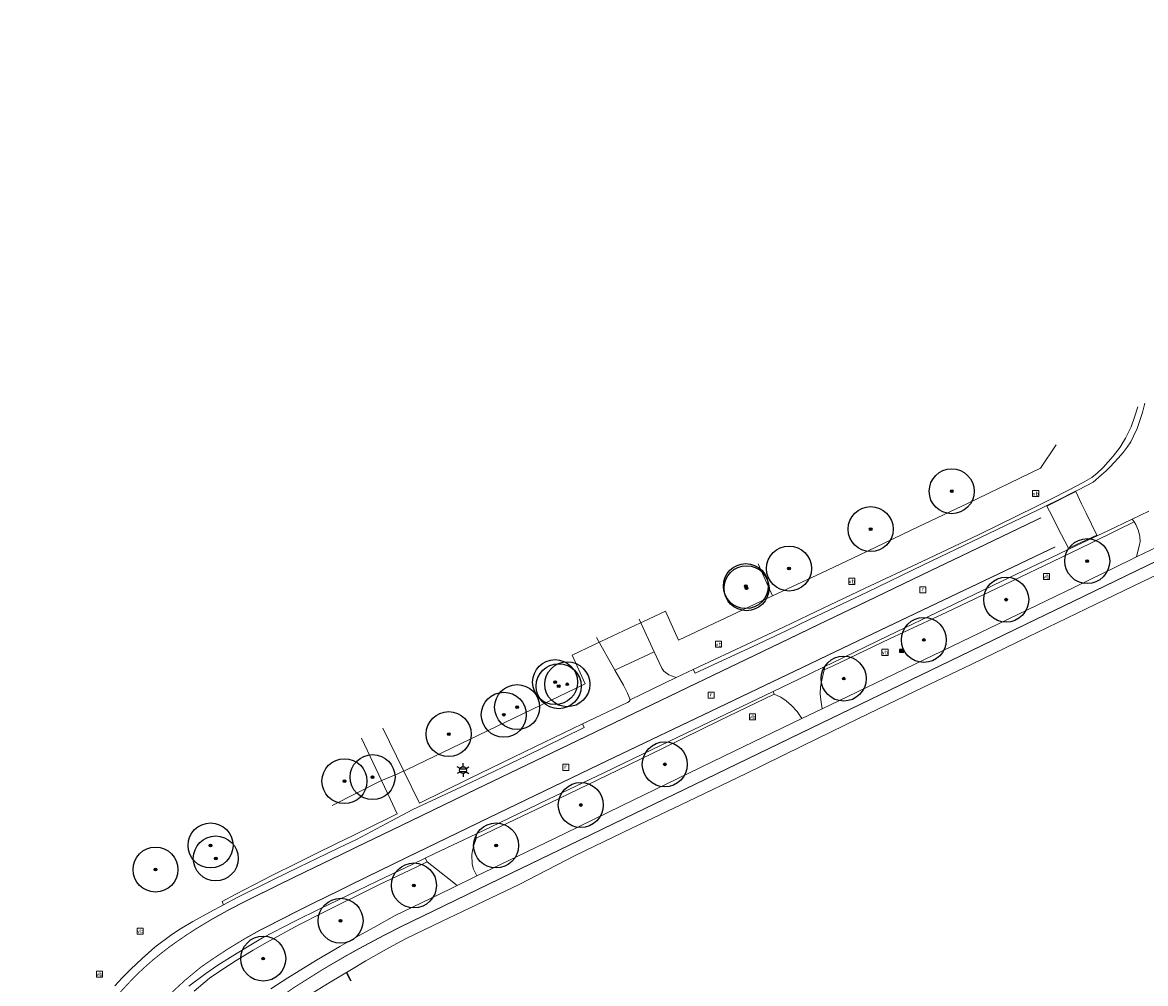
# Model space of a CAD drawing. Header units: metres. Extents: x 158617 to 160793, y 403981 to 406120.
# Tile 5 of 36: x 158658 to 158783, y 404268 to 404375. Entities that reach past the tile are written whole.
import ezdxf
from ezdxf.enums import TextEntityAlignment as Align

# ---------------------------------------------------------------- set-up
doc = ezdxf.new("R2010")
doc.units = ezdxf.units.M
doc.linetypes.add('VW-11_STREEP', pattern=[2, 1, -1])
doc.linetypes.add('VW-30270_STREEP', pattern=[3, 0.3, -2.7])
doc.layers.get('0').update_dxf_attribs({"color": 151})
for name, color, linetype, lineweight in [('B-WE-GR-BOOM-S', 90, 'Continuous', 25), ('B-WE-IE-MEUBILAIR_WEGMEUBILAIR_LICHTMAST-S', 7, 'Continuous', 25), ('B-WE-IE-MEUBILAIR_WEGMEUBILAIR_VERKEERSBORD-S', 7, 'Continuous', 25), ('B-WE-IE-TERREINAFSCHEIDING_DOORGANG-O', 210, 'Continuous', 18), ('B-WE-IE-TERREINAFSCHEIDING_KUNSTMATIG_HEKWERK-G', 20, 'IE-TERREINAFSCHEIDING_KUNSTMATIG-SO', 18), ('B-WE-RI-GWA_RIOOLPUT-S', 30, 'Continuous', 25), ('B-WE-VH-DREMPEL-O', 30, 'Continuous', 18), ('B-WE-VH-KANTVERHARDING-O', 60, 'Continuous', 18), ('B-WE-VH-MATERIAALGRENS-O', 7, 'Continuous', 18), ('B-WE-VH-VERHARDING_ASFALT-O', 252, 'Continuous', 18), ('B-WE-VW-BEWEGWIJZERING-S', 7, 'Continuous', 25), ('B-WE-VW-MARKERING_LANGS_STREEP-O', 7, 'Continuous', 18), ('B-WE-VW-MARKERING_LANGS_STREEP_11_010-G', 7, 'VW-11_STREEP', 13), ('B-WE-VW-MARKERING_LANGS_STREEP_30270_010-G', 7, 'VW-30270_STREEP', 13)]:
    doc.layers.add(name, color=color, linetype=linetype, lineweight=lineweight)
doc.styles.add('NLCS-ISO', font='NLCS-ISO.TTF')
doc.linetypes.add('IE-TERREINAFSCHEIDING_KUNSTMATIG-SO', pattern='A,4,[82,NLCS.SHX,S=0.75,R=90,X=0,Y=0],4,-2', length=10)

# ---------------------------------------------------------------- blocks, each defined once
blk = doc.blocks.new('SRI-PUT_INSPECTIEPUT_RIOOLPUT-SO')
at = {"color": 0, "linetype": 'ByBlock', "lineweight": 18}
blk.add_lwpolyline([(-1.12, -1.12), (1.12, -1.12), (1.12, 1.12), (-1.12, 1.12)], close=True, dxfattribs=at)
at = {"color": 0, "linetype": 'ByBlock', "lineweight": 18, "style": 'NLCS-ISO'}
blk.add_text('r', height=1.5, dxfattribs=at).set_placement((0, 0.28), align=Align.MIDDLE_CENTER)
blk = doc.blocks.new('SVW-BEWEGWIJZERING-SO')
h = blk.add_hatch(color=256)
h.dxf.hatch_style = 1
h.paths.add_polyline_path([(0.5, 1.3, 0.641711), (0.2, 1.2), (0.2, 0.6, -0.414214), (0.1, 0.4), (-1.8, 0.4, 0.414214), (-2, 0.2), (-2, 0), (-2, -0.2, 0.414214), (-1.8, -0.4), (0.1, -0.4, -0.414214), (0.2, -0.6), (0.2, -1.2, 0.641711), (0.5, -1.3), (1.9, -0.1, 0.458311), (1.9, 0.1)])
blk.add_lwpolyline([(-2.3, -1.5), (2.3, -1.5, 0.414214), (2.5, -1.3), (2.5, 1.3, 0.414214), (2.3, 1.5), (-2.3, 1.5, 0.414214), (-2.5, 1.3), (-2.5, -1.3, 0.414214)], format="xyb", close=True)
blk.add_lwpolyline([(-1.8, 0.4, 0.414214), (-2, 0.2), (-2, 0), (-2, -0.2, 0.414214), (-1.8, -0.4), (0.1, -0.4, -0.414214), (0.2, -0.6), (0.2, -1.2, 0.641711), (0.5, -1.3), (1.9, -0.1, 0.458311), (1.9, 0.1), (0.5, 1.3, 0.641711), (0.2, 1.2), (0.2, 0.6, -0.414214), (0.1, 0.4), (-1.8, 0.4)], format="xyb")
blk = doc.blocks.new('B-SIE-WEG_LICHTMAST-SO')
at = {"ltscale": 0.1}
for p, q in [((-1.1, 0.63), (-2.19, 1.27)), ((0, 1.27), (0, 2.53)), ((1.1, 0.63), (2.19, 1.27)), ((-1.1, -0.63), (-2.19, -1.27)), ((0, -1.27), (0, -2.53)), ((1.1, -0.63), (2.19, -1.27))]:
    blk.add_line(p, q, dxfattribs=at)
at = {"flags": 128}
for points in [[(-1.16, 0.5), (1.16, 0.5)], [(-1.16, -0.5), (1.16, -0.5)]]:
    blk.add_lwpolyline(points, dxfattribs=at)
at = {"ltscale": 0.1}
blk.add_circle((0, 0), 1.27, dxfattribs=at)
at = {"style": 'NLCS-ISO'}
blk.add_attdef('TYPE', text='', height=1.8, dxfattribs=at).set_placement((0, 2.53), align=Align.BOTTOM_CENTER)
blk = doc.blocks.new('SIE-WEG_VERKEERSBORD-SO')
at = {"color": 0, "linetype": 'ByBlock', "lineweight": 18}
blk.add_lwpolyline([(-1.125, -1.125), (1.125, -1.125), (1.125, 1.125), (-1.125, 1.125)], close=True, dxfattribs=at)
at = {"color": 0, "linetype": 'ByBlock', "lineweight": 18, "style": 'NLCS-ISO'}
blk.add_text('vb', height=1.5, dxfattribs=at).set_placement((0, 0), align=Align.MIDDLE_CENTER)
blk = doc.blocks.new('SGR-BOOM_01-flat-177')
at = {"layer": 'B-WE-GR-BOOM-S', "ltscale": 0.1}
h = blk.add_hatch(color=256, dxfattribs=at)
edge = h.paths.add_edge_path()
edge.add_arc((0, 0), 0.15, 0, 360)
at = {"layer": 'B-WE-GR-BOOM-S'}
for radius in [2.5, 0.045]:
    blk.add_circle((0, 0), radius, dxfattribs=at)
at = {"layer": 'B-WE-GR-BOOM-S', "ltscale": 0.1}
blk.add_circle((0, 0), 0.15, dxfattribs=at)
blk = doc.blocks.new('SGR-BOOM_01-flat-178')
at = {"layer": 'B-WE-GR-BOOM-S', "ltscale": 0.1}
h = blk.add_hatch(color=256, dxfattribs=at)
edge = h.paths.add_edge_path()
edge.add_arc((0, 0), 0.15, 0, 360)
at = {"layer": 'B-WE-GR-BOOM-S'}
for radius in [2.5, 0.045]:
    blk.add_circle((0, 0), radius, dxfattribs=at)
at = {"layer": 'B-WE-GR-BOOM-S', "ltscale": 0.1}
blk.add_circle((0, 0), 0.15, dxfattribs=at)
blk = doc.blocks.new('SGR-BOOM_01-flat-179')
at = {"layer": 'B-WE-GR-BOOM-S', "ltscale": 0.1}
h = blk.add_hatch(color=256, dxfattribs=at)
edge = h.paths.add_edge_path()
edge.add_arc((0, 0), 0.15, 0, 360)
at = {"layer": 'B-WE-GR-BOOM-S'}
for radius in [2.5, 0.045]:
    blk.add_circle((0, 0), radius, dxfattribs=at)
at = {"layer": 'B-WE-GR-BOOM-S', "ltscale": 0.1}
blk.add_circle((0, 0), 0.15, dxfattribs=at)
blk = doc.blocks.new('SGR-BOOM_01-flat-180')
at = {"layer": 'B-WE-GR-BOOM-S', "ltscale": 0.1}
h = blk.add_hatch(color=256, dxfattribs=at)
edge = h.paths.add_edge_path()
edge.add_arc((0, 0), 0.15, 0, 360)
at = {"layer": 'B-WE-GR-BOOM-S'}
for radius in [2.5, 0.045]:
    blk.add_circle((0, 0), radius, dxfattribs=at)
at = {"layer": 'B-WE-GR-BOOM-S', "ltscale": 0.1}
blk.add_circle((0, 0), 0.15, dxfattribs=at)
blk = doc.blocks.new('SGR-BOOM_01-flat-181')
at = {"layer": 'B-WE-GR-BOOM-S', "ltscale": 0.1}
h = blk.add_hatch(color=256, dxfattribs=at)
edge = h.paths.add_edge_path()
edge.add_arc((0, 0), 0.15, 0, 360)
at = {"layer": 'B-WE-GR-BOOM-S'}
for radius in [2.5, 0.045]:
    blk.add_circle((0, 0), radius, dxfattribs=at)
at = {"layer": 'B-WE-GR-BOOM-S', "ltscale": 0.1}
blk.add_circle((0, 0), 0.15, dxfattribs=at)
blk = doc.blocks.new('SGR-BOOM_01-flat-182')
at = {"layer": 'B-WE-GR-BOOM-S', "ltscale": 0.1}
h = blk.add_hatch(color=256, dxfattribs=at)
edge = h.paths.add_edge_path()
edge.add_arc((0, 0), 0.15, 0, 360)
at = {"layer": 'B-WE-GR-BOOM-S'}
for radius in [2.5, 0.045]:
    blk.add_circle((0, 0), radius, dxfattribs=at)
at = {"layer": 'B-WE-GR-BOOM-S', "ltscale": 0.1}
blk.add_circle((0, 0), 0.15, dxfattribs=at)
blk = doc.blocks.new('SGR-BOOM_01-flat-183')
at = {"layer": 'B-WE-GR-BOOM-S', "ltscale": 0.1}
h = blk.add_hatch(color=256, dxfattribs=at)
edge = h.paths.add_edge_path()
edge.add_arc((0, 0), 0.15, 0, 360)
at = {"layer": 'B-WE-GR-BOOM-S'}
for radius in [2.5, 0.045]:
    blk.add_circle((0, 0), radius, dxfattribs=at)
at = {"layer": 'B-WE-GR-BOOM-S', "ltscale": 0.1}
blk.add_circle((0, 0), 0.15, dxfattribs=at)
blk = doc.blocks.new('SGR-BOOM_01-flat-184')
at = {"layer": 'B-WE-GR-BOOM-S', "ltscale": 0.1}
h = blk.add_hatch(color=256, dxfattribs=at)
edge = h.paths.add_edge_path()
edge.add_arc((0, 0), 0.15, 0, 360)
at = {"layer": 'B-WE-GR-BOOM-S'}
for radius in [2.5, 0.045]:
    blk.add_circle((0, 0), radius, dxfattribs=at)
at = {"layer": 'B-WE-GR-BOOM-S', "ltscale": 0.1}
blk.add_circle((0, 0), 0.15, dxfattribs=at)
blk = doc.blocks.new('SGR-BOOM_01-flat-185')
at = {"layer": 'B-WE-GR-BOOM-S', "ltscale": 0.1}
h = blk.add_hatch(color=256, dxfattribs=at)
edge = h.paths.add_edge_path()
edge.add_arc((0, 0), 0.15, 0, 360)
at = {"layer": 'B-WE-GR-BOOM-S'}
for radius in [2.5, 0.045]:
    blk.add_circle((0, 0), radius, dxfattribs=at)
at = {"layer": 'B-WE-GR-BOOM-S', "ltscale": 0.1}
blk.add_circle((0, 0), 0.15, dxfattribs=at)
blk = doc.blocks.new('SGR-BOOM_01-flat-186')
at = {"layer": 'B-WE-GR-BOOM-S', "ltscale": 0.1}
h = blk.add_hatch(color=256, dxfattribs=at)
edge = h.paths.add_edge_path()
edge.add_arc((0, 0), 0.15, 0, 360)
at = {"layer": 'B-WE-GR-BOOM-S'}
for radius in [2.5, 0.045]:
    blk.add_circle((0, 0), radius, dxfattribs=at)
at = {"layer": 'B-WE-GR-BOOM-S', "ltscale": 0.1}
blk.add_circle((0, 0), 0.15, dxfattribs=at)
blk = doc.blocks.new('SGR-BOOM_01-flat-187')
at = {"layer": 'B-WE-GR-BOOM-S', "ltscale": 0.1}
h = blk.add_hatch(color=256, dxfattribs=at)
edge = h.paths.add_edge_path()
edge.add_arc((0, 0), 0.15, 0, 360)
at = {"layer": 'B-WE-GR-BOOM-S'}
for radius in [2.5, 0.045]:
    blk.add_circle((0, 0), radius, dxfattribs=at)
at = {"layer": 'B-WE-GR-BOOM-S', "ltscale": 0.1}
blk.add_circle((0, 0), 0.15, dxfattribs=at)
blk = doc.blocks.new('SGR-BOOM_01-flat-188')
at = {"layer": 'B-WE-GR-BOOM-S', "ltscale": 0.1}
h = blk.add_hatch(color=256, dxfattribs=at)
edge = h.paths.add_edge_path()
edge.add_arc((0, 0), 0.15, 0, 360)
at = {"layer": 'B-WE-GR-BOOM-S'}
for radius in [2.5, 0.045]:
    blk.add_circle((0, 0), radius, dxfattribs=at)
at = {"layer": 'B-WE-GR-BOOM-S', "ltscale": 0.1}
blk.add_circle((0, 0), 0.15, dxfattribs=at)
blk = doc.blocks.new('SGR-BOOM_01-flat-189')
at = {"layer": 'B-WE-GR-BOOM-S', "ltscale": 0.1}
h = blk.add_hatch(color=256, dxfattribs=at)
edge = h.paths.add_edge_path()
edge.add_arc((0, 0), 0.15, 0, 360)
at = {"layer": 'B-WE-GR-BOOM-S'}
for radius in [2.5, 0.045]:
    blk.add_circle((0, 0), radius, dxfattribs=at)
at = {"layer": 'B-WE-GR-BOOM-S', "ltscale": 0.1}
blk.add_circle((0, 0), 0.15, dxfattribs=at)
blk = doc.blocks.new('SGR-BOOM_01-flat-190')
at = {"layer": 'B-WE-GR-BOOM-S', "ltscale": 0.1}
h = blk.add_hatch(color=256, dxfattribs=at)
edge = h.paths.add_edge_path()
edge.add_arc((0, 0), 0.15, 0, 360)
at = {"layer": 'B-WE-GR-BOOM-S'}
for radius in [2.5, 0.045]:
    blk.add_circle((0, 0), radius, dxfattribs=at)
at = {"layer": 'B-WE-GR-BOOM-S', "ltscale": 0.1}
blk.add_circle((0, 0), 0.15, dxfattribs=at)
blk = doc.blocks.new('SGR-BOOM_01-flat-191')
at = {"layer": 'B-WE-GR-BOOM-S', "ltscale": 0.1}
h = blk.add_hatch(color=256, dxfattribs=at)
edge = h.paths.add_edge_path()
edge.add_arc((0, 0), 0.15, 0, 360)
at = {"layer": 'B-WE-GR-BOOM-S'}
for radius in [2.5, 0.045]:
    blk.add_circle((0, 0), radius, dxfattribs=at)
at = {"layer": 'B-WE-GR-BOOM-S', "ltscale": 0.1}
blk.add_circle((0, 0), 0.15, dxfattribs=at)
blk = doc.blocks.new('SGR-BOOM_01-flat-192')
at = {"layer": 'B-WE-GR-BOOM-S', "ltscale": 0.1}
h = blk.add_hatch(color=256, dxfattribs=at)
edge = h.paths.add_edge_path()
edge.add_arc((0, 0), 0.15, 0, 360)
at = {"layer": 'B-WE-GR-BOOM-S'}
for radius in [2.5, 0.045]:
    blk.add_circle((0, 0), radius, dxfattribs=at)
at = {"layer": 'B-WE-GR-BOOM-S', "ltscale": 0.1}
blk.add_circle((0, 0), 0.15, dxfattribs=at)
blk = doc.blocks.new('SGR-BOOM_01-flat-193')
at = {"layer": 'B-WE-GR-BOOM-S', "ltscale": 0.1}
h = blk.add_hatch(color=256, dxfattribs=at)
edge = h.paths.add_edge_path()
edge.add_arc((0, 0), 0.15, 0, 360)
at = {"layer": 'B-WE-GR-BOOM-S'}
for radius in [2.5, 0.045]:
    blk.add_circle((0, 0), radius, dxfattribs=at)
at = {"layer": 'B-WE-GR-BOOM-S', "ltscale": 0.1}
blk.add_circle((0, 0), 0.15, dxfattribs=at)
blk = doc.blocks.new('SGR-BOOM_01-flat-194')
at = {"layer": 'B-WE-GR-BOOM-S', "ltscale": 0.1}
h = blk.add_hatch(color=256, dxfattribs=at)
edge = h.paths.add_edge_path()
edge.add_arc((0, 0), 0.15, 0, 360)
at = {"layer": 'B-WE-GR-BOOM-S'}
for radius in [2.5, 0.045]:
    blk.add_circle((0, 0), radius, dxfattribs=at)
at = {"layer": 'B-WE-GR-BOOM-S', "ltscale": 0.1}
blk.add_circle((0, 0), 0.15, dxfattribs=at)
blk = doc.blocks.new('SGR-BOOM_01-flat-195')
at = {"layer": 'B-WE-GR-BOOM-S', "ltscale": 0.1}
h = blk.add_hatch(color=256, dxfattribs=at)
edge = h.paths.add_edge_path()
edge.add_arc((0, 0), 0.15, 0, 360)
at = {"layer": 'B-WE-GR-BOOM-S'}
for radius in [2.5, 0.045]:
    blk.add_circle((0, 0), radius, dxfattribs=at)
at = {"layer": 'B-WE-GR-BOOM-S', "ltscale": 0.1}
blk.add_circle((0, 0), 0.15, dxfattribs=at)
blk = doc.blocks.new('SGR-BOOM_01-flat-196')
at = {"layer": 'B-WE-GR-BOOM-S', "ltscale": 0.1}
h = blk.add_hatch(color=256, dxfattribs=at)
edge = h.paths.add_edge_path()
edge.add_arc((0, 0), 0.15, 0, 360)
at = {"layer": 'B-WE-GR-BOOM-S'}
for radius in [2.5, 0.045]:
    blk.add_circle((0, 0), radius, dxfattribs=at)
at = {"layer": 'B-WE-GR-BOOM-S', "ltscale": 0.1}
blk.add_circle((0, 0), 0.15, dxfattribs=at)
blk = doc.blocks.new('SGR-BOOM_01-flat-197')
at = {"layer": 'B-WE-GR-BOOM-S', "ltscale": 0.1}
h = blk.add_hatch(color=256, dxfattribs=at)
edge = h.paths.add_edge_path()
edge.add_arc((0, 0), 0.15, 0, 360)
at = {"layer": 'B-WE-GR-BOOM-S'}
for radius in [2.5, 0.045]:
    blk.add_circle((0, 0), radius, dxfattribs=at)
at = {"layer": 'B-WE-GR-BOOM-S', "ltscale": 0.1}
blk.add_circle((0, 0), 0.15, dxfattribs=at)
blk = doc.blocks.new('SGR-BOOM_01-flat-198')
at = {"layer": 'B-WE-GR-BOOM-S', "ltscale": 0.1}
h = blk.add_hatch(color=256, dxfattribs=at)
edge = h.paths.add_edge_path()
edge.add_arc((0, 0), 0.15, 0, 360)
at = {"layer": 'B-WE-GR-BOOM-S'}
for radius in [2.5, 0.045]:
    blk.add_circle((0, 0), radius, dxfattribs=at)
at = {"layer": 'B-WE-GR-BOOM-S', "ltscale": 0.1}
blk.add_circle((0, 0), 0.15, dxfattribs=at)
blk = doc.blocks.new('SGR-BOOM_01-flat-199')
at = {"layer": 'B-WE-GR-BOOM-S', "ltscale": 0.1}
h = blk.add_hatch(color=256, dxfattribs=at)
edge = h.paths.add_edge_path()
edge.add_arc((0, 0), 0.15, 0, 360)
at = {"layer": 'B-WE-GR-BOOM-S'}
for radius in [2.5, 0.045]:
    blk.add_circle((0, 0), radius, dxfattribs=at)
at = {"layer": 'B-WE-GR-BOOM-S', "ltscale": 0.1}
blk.add_circle((0, 0), 0.15, dxfattribs=at)
blk = doc.blocks.new('SGR-BOOM_01-flat-200')
at = {"layer": 'B-WE-GR-BOOM-S', "ltscale": 0.1}
h = blk.add_hatch(color=256, dxfattribs=at)
edge = h.paths.add_edge_path()
edge.add_arc((0, 0), 0.15, 0, 360)
at = {"layer": 'B-WE-GR-BOOM-S'}
for radius in [2.5, 0.045]:
    blk.add_circle((0, 0), radius, dxfattribs=at)
at = {"layer": 'B-WE-GR-BOOM-S', "ltscale": 0.1}
blk.add_circle((0, 0), 0.15, dxfattribs=at)
blk = doc.blocks.new('SGR-BOOM_01-flat-201')
at = {"layer": 'B-WE-GR-BOOM-S', "ltscale": 0.1}
h = blk.add_hatch(color=256, dxfattribs=at)
edge = h.paths.add_edge_path()
edge.add_arc((0, 0), 0.15, 0, 360)
at = {"layer": 'B-WE-GR-BOOM-S'}
for radius in [2.5, 0.045]:
    blk.add_circle((0, 0), radius, dxfattribs=at)
at = {"layer": 'B-WE-GR-BOOM-S', "ltscale": 0.1}
blk.add_circle((0, 0), 0.15, dxfattribs=at)
blk = doc.blocks.new('SGR-BOOM_01-flat-202')
at = {"layer": 'B-WE-GR-BOOM-S', "ltscale": 0.1}
h = blk.add_hatch(color=256, dxfattribs=at)
edge = h.paths.add_edge_path()
edge.add_arc((0, 0), 0.15, 0, 360)
at = {"layer": 'B-WE-GR-BOOM-S'}
for radius in [2.5, 0.045]:
    blk.add_circle((0, 0), radius, dxfattribs=at)
at = {"layer": 'B-WE-GR-BOOM-S', "ltscale": 0.1}
blk.add_circle((0, 0), 0.15, dxfattribs=at)

msp = doc.modelspace()

# ---------------------------------------------------------------- linework, layer by layer
for points in [[(158694.48, 404268.92), (158694.85, 404268.22)], [(158694.48, 404268.92), (158694.98, 404268)]]:
    msp.add_lwpolyline(points)
at = {"layer": 'B-WE-IE-TERREINAFSCHEIDING_DOORGANG-O'}
for points in [[(158722.09, 404305.38), (158722.76, 404305.7), (158727.18, 404307.78), (158727.51, 404307.93)], [(158698.33, 404290.22), (158700.19, 404291.02), (158700.66, 404291.23), (158700.88, 404291.32), (158701.26, 404291.49)]]:
    msp.add_lwpolyline(points, dxfattribs=at)
at = {"layer": 'B-WE-IE-TERREINAFSCHEIDING_KUNSTMATIG_HEKWERK-G', "ltscale": 0.2, "flags": 128}
for points in [[(158727.51, 404307.93), (158729.95, 404309.08), (158731.41, 404305.85), (158741.85, 404310.81), (158747.36, 404313.37), (158751.49, 404315.33), (158758.13, 404318.49), (158763.56, 404321.05), (158771.68, 404324.98), (158773.39, 404327.6)], [(158741.85, 404310.81), (158740.27, 404314.34)], [(158701.26, 404291.49), (158721.04, 404301.01), (158719.59, 404304.21), (158722.09, 404305.38)], [(158692.9, 404287.47), (158698.33, 404290.22)]]:
    msp.add_lwpolyline(points, dxfattribs=at)
at = {"layer": 'B-WE-VH-DREMPEL-O'}
msp.add_lwpolyline([(158777.91, 404317.53), (158774.76, 404316.08), (158773.58, 404318.37), (158772.95, 404319.65), (158772.38, 404320.77), (158775.59, 404322.38), (158776.23, 404321.04), (158776.73, 404319.99), (158777.91, 404317.53)], dxfattribs=at)
at = {"layer": 'B-WE-VH-KANTVERHARDING-O'}
for points in [[(158733.05, 404302.59), (158739.52, 404305.63), (158743.07, 404307.31), (158745.85, 404308.63), (158752.16, 404311.65), (158758.49, 404314.63), (158764.84, 404317.63), (158771.12, 404320.69), (158772.73, 404321.49), (158774.85, 404322.59), (158776.32, 404323.35), (158777.36, 404323.97), (158777.95, 404324.44), (158778.62, 404325.08), (158779.76, 404326.32), (158780.54, 404327.33), (158781.13, 404328.33), (158781.74, 404329.6), (158782.12, 404330.66), (158782.47, 404331.8)], [(158782.07, 404319.02), (158780.17, 404318.08), (158777.27, 404316.66), (158773.98, 404315.05), (158767.61, 404312.01), (158761.24, 404308.98), (158754.89, 404306.03), (158748.61, 404303.03), (158747.62, 404302.56)], [(158782.07, 404319.02), (158782.26, 404318.72), (158782.56, 404318.04), (158782.71, 404317.41), (158782.73, 404316.85), (158782.63, 404316.3), (158782.39, 404315.32), (158782.34, 404315.12)], [(158727.04, 404308.2), (158728.71, 404304.58), (158729.56, 404302.74), (158729.77, 404302.42), (158730.33, 404302.02), (158731.16, 404301.7)], [(158726.03, 404299.24), (158725.73, 404299.97), (158725.28, 404300.87), (158724.34, 404302.53), (158722.29, 404306.17)], [(158747.62, 404302.56), (158747.37, 404301.61), (158747.2, 404300.67), (158747.18, 404299.89), (158747.25, 404299.23), (158747.39, 404298.25)], [(158742.06, 404299.88), (158735.97, 404296.92), (158729.7, 404293.87), (158723.46, 404290.82), (158717.13, 404287.77), (158710.85, 404284.77), (158708.92, 404283.85)], [(158742.06, 404299.88), (158742.8, 404299.53), (158743.39, 404299.13), (158743.99, 404298.6), (158744.59, 404297.93), (158745.12, 404297.16)], [(158702.6, 404287.76), (158700.81, 404291.45), (158698.54, 404296.09)], [(158720.74, 404296.55), (158714.29, 404293.45), (158708.11, 404290.45), (158702.6, 404287.76)], [(158700.14, 404286.56), (158699.35, 404288.23), (158696.18, 404294.97)], [(158700.14, 404286.56), (158699.32, 404286.16), (158695.3, 404284.2), (158693.4, 404283.26), (158690.9, 404282.03), (158689.05, 404281.11), (158686.19, 404279.69), (158682.2, 404277.63), (158680.68, 404276.81), (158680.82, 404276.44)], [(158708.92, 404283.85), (158708.83, 404283.58), (158708.66, 404283.09), (158708.5, 404282.47), (158708.45, 404282), (158708.47, 404280.96), (158708.63, 404280.41), (158709, 404279.65)], [(158703.48, 404281.24), (158702.16, 404280.61), (158698.17, 404278.69), (158695.94, 404277.59), (158693.74, 404276.5), (158691.9, 404275.57), (158689.12, 404274.17), (158685.62, 404272.27), (158684.12, 404271.41), (158682.23, 404270.26), (158680.51, 404269.13), (158679.26, 404268.27), (158677.57, 404266.86)], [(158703.48, 404281.24), (158705.55, 404279.58), (158706.8, 404278.58)]]:
    msp.add_lwpolyline(points, dxfattribs=at)
at = {"layer": 'B-WE-VH-MATERIAALGRENS-O'}
for points in [[(158781.86, 404319.33), (158782.07, 404319.02)], [(158724.34, 404302.53), (158728.71, 404304.58)], [(158747.67, 404302.93), (158747.62, 404302.56)], [(158742.06, 404299.88), (158741.93, 404300.17)]]:
    msp.add_lwpolyline(points, dxfattribs=at)
at = {"layer": 'B-WE-VH-VERHARDING_ASFALT-O'}
for points in [[(158668.73, 404267.43), (158669.56, 404268.32), (158670.48, 404269.24), (158671.78, 404270.48), (158673.2, 404271.73), (158675.08, 404273.14), (158676.03, 404273.76), (158677.41, 404274.57), (158679.32, 404275.63), (158680.82, 404276.44), (158682.36, 404277.26), (158686.39, 404279.26), (158689.29, 404280.67), (158691.13, 404281.55), (158693.64, 404282.76), (158695.61, 404283.7), (158699.51, 404285.78), (158701.86, 404287.03), (158708.33, 404290.05), (158714.5, 404293.02), (158720.79, 404296.09), (158720.92, 404296.16), (158720.74, 404296.55), (158725.74, 404298.93), (158725.91, 404299.06), (158726.03, 404299.24), (158726.03, 404299.24), (158731.16, 404301.7), (158733.05, 404302.59), (158733.05, 404302.59), (158733.27, 404302.19), (158739.74, 404305.19), (158743.37, 404306.91), (158746.07, 404308.19), (158752.4, 404311.22), (158758.66, 404314.24), (158765, 404317.27), (158771.32, 404320.32), (158772.38, 404320.84), (158773.51, 404321.39), (158775.56, 404322.43), (158775.88, 404322.59), (158777.53, 404323.43), (158778.45, 404324.24), (158778.95, 404324.69), (158779.42, 404325.13), (158780.29, 404326.09), (158780.87, 404326.75), (158781.31, 404327.32), (158781.69, 404327.91), (158782.01, 404328.53), (158782.4, 404329.41), (158782.75, 404330.39), (158782.99, 404331.17), (158783.26, 404332.23)], [(158783.72, 404320.21), (158781.86, 404319.33), (158779.99, 404318.44), (158777.95, 404317.47), (158777.01, 404317.02), (158774.81, 404315.97), (158773.67, 404315.43), (158767.35, 404312.41), (158761.06, 404309.38), (158754.74, 404306.34), (158748.45, 404303.3), (158747.67, 404302.93), (158745.86, 404302.06), (158741.93, 404300.17), (158729.48, 404294.18), (158723.19, 404291.17), (158716.87, 404288.15), (158710.59, 404285.13), (158708.94, 404284.34), (158704.32, 404282.13), (158703.25, 404281.62), (158701.88, 404280.96), (158697.91, 404279.07), (158695.76, 404278.03), (158693.52, 404276.95), (158691.6, 404276.03), (158688.76, 404274.64), (158685.17, 404272.79), (158683.66, 404271.89), (158681.85, 404270.78), (158680.21, 404269.72), (158678.87, 404268.82), (158676.96, 404267.39)], [(158686.08, 404267.11), (158687.98, 404268.34), (158691.15, 404270.28), (158693.74, 404271.8), (158695.58, 404272.84), (158697.86, 404274.11), (158699.85, 404275.2), (158703.84, 404277.14), (158706.13, 404278.26), (158709, 404279.65), (158712.46, 404281.32), (158718.76, 404284.38), (158725.07, 404287.45), (158731.33, 404290.49), (158737.6, 404293.54), (158743.97, 404296.61), (158745.12, 404297.16), (158747.39, 404298.25), (158750.23, 404299.62), (158756.55, 404302.65), (158762.85, 404305.68), (158769.16, 404308.72), (158775.45, 404311.77), (158781.75, 404314.84), (158782.34, 404315.12), (158785.44, 404316.61)], [(158789.33, 404315.39), (158782.95, 404312.34), (158776.74, 404309.34), (158770.31, 404306.25), (158764.04, 404303.18), (158757.74, 404300.18), (158751.44, 404297.15), (158748.32, 404295.63), (158745.14, 404294.07), (158738.87, 404291), (158732.54, 404287.98), (158726.22, 404284.98), (158719.91, 404281.91), (158713.71, 404278.69), (158707.38, 404275.69), (158705.06, 404274.58), (158701.12, 404272.7), (158699.19, 404271.66), (158696.65, 404270.22), (158695.04, 404269.26), (158692.67, 404267.83), (158689.78, 404266.08)]]:
    msp.add_lwpolyline(points, dxfattribs=at)
at = {"layer": 'B-WE-VW-MARKERING_LANGS_STREEP-O', "flags": 128}
for points in [[(158708.92, 404283.85), (158708.94, 404284.34)], [(158703.25, 404281.62), (158703.48, 404281.24)]]:
    msp.add_lwpolyline(points, dxfattribs=at)
at = {"layer": 'B-WE-VW-MARKERING_LANGS_STREEP_11_010-G', "const_width": 0.1, "flags": 128}
for points in [[(158658.54, 404219.62), (158658.52, 404221.94), (158658.52, 404225.35), (158658.59, 404229.17), (158658.71, 404232.33), (158658.8, 404234.48), (158658.93, 404237.04), (158659.09, 404239.76), (158659.24, 404241.8), (158659.36, 404243.14), (158659.49, 404244.29), (158659.76, 404245.89), (158660.15, 404247.83), (158660.54, 404249.49), (158660.9, 404250.83), (158661.36, 404252.28), (158661.87, 404253.83), (158662.47, 404255.42), (158662.98, 404256.63), (158663.51, 404257.86), (158664.41, 404259.67), (158665.02, 404260.75), (158665.71, 404261.86), (158666.58, 404263.18), (158667.32, 404264.21), (158668.25, 404265.43), (158668.9, 404266.22), (158669.47, 404266.87), (158670.31, 404267.78), (158671.16, 404268.66), (158672.09, 404269.53), (158672.94, 404270.28), (158673.98, 404271.12), (158674.86, 404271.8), (158675.72, 404272.41), (158676.55, 404272.98), (158677.71, 404273.74), (158679.68, 404274.92), (158681.28, 404275.81), (158682.77, 404276.59), (158686.7, 404278.54), (158689.53, 404279.92), (158691.44, 404280.84), (158693.93, 404282.04), (158695.92, 404283.01), (158699.95, 404284.95), (158702.33, 404286.1), (158708.6, 404289.14), (158714.93, 404292.18), (158721.22, 404295.2), (158727.52, 404298.24), (158733.86, 404301.29), (158740.15, 404304.31), (158743.71, 404306.02), (158746.46, 404307.35), (158752.78, 404310.38), (158759.09, 404313.42), (158765.4, 404316.44), (158771.73, 404319.48)], [(158773.3, 404316.24), (158766.97, 404313.22), (158760.64, 404310.21), (158754.32, 404307.2), (158748.02, 404304.19), (158745.42, 404302.94), (158741.69, 404301.16), (158735.38, 404298.14), (158729.05, 404295.12), (158722.71, 404292.09), (158716.44, 404289.07), (158710.13, 404286.03), (158703.85, 404282.99), (158701.47, 404281.84), (158697.51, 404279.91), (158695.32, 404278.84), (158693.14, 404277.76), (158691.21, 404276.82), (158688.47, 404275.45), (158684.71, 404273.53), (158683.21, 404272.69), (158681.34, 404271.55), (158679.79, 404270.54), (158678.3, 404269.51), (158676.56, 404268.07), (158675.12, 404266.74), (158674.01, 404265.57), (158672.84, 404264.2), (158672.14, 404263.33), (158671.17, 404262.01), (158670.33, 404260.7), (158669.41, 404259.25), (158668.57, 404257.62), (158667.28, 404254.84), (158666.5, 404253.04), (158665.62, 404250.82), (158664.65, 404247.94), (158664.1, 404246.11), (158663.41, 404243.57), (158663.04, 404241.93), (158662.63, 404239.04), (158662.36, 404236.52), (158662.19, 404234.08), (158662.11, 404231.97), (158662.05, 404229.15), (158662.08, 404225.43), (158662.11, 404222.03), (158662.15, 404219.63)]]:
    msp.add_lwpolyline(points, dxfattribs=at)
at = {"layer": 'B-WE-VW-MARKERING_LANGS_STREEP_30270_010-G', "const_width": 0.1, "flags": 128}
msp.add_lwpolyline([(158671.9, 404066.73), (158672.2, 404069.74), (158672.34, 404071.67), (158672.58, 404075.2), (158672.63, 404077.31), (158672.65, 404079.16), (158672.69, 404082.2), (158672.66, 404085.78), (158672.59, 404089.25), (158672.38, 404096.26), (158672.14, 404103.25), (158671.89, 404110.25), (158671.66, 404117.27), (158671.41, 404124.28), (158671.18, 404131.28), (158670.94, 404138.27), (158670.7, 404145.24), (158670.45, 404152.27), (158670.2, 404159.26), (158669.96, 404166.13), (158669.72, 404173.14), (158669.49, 404180.15), (158669.26, 404187.22), (158669.02, 404194.21), (158668.79, 404201.2), (158668.56, 404208.2), (158668.34, 404215.2), (158668.15, 404222.19), (158668.13, 404225.59), (158668.22, 404229.07), (158668.37, 404231.08), (158668.64, 404233.22), (158669.02, 404235.54), (158669.42, 404237.73), (158669.92, 404240.08), (158670.47, 404242.29), (158671.03, 404244.3), (158671.62, 404246.17), (158672.4, 404248.41), (158673.12, 404250.41), (158674.03, 404252.4), (158675.1, 404254.38), (158675.81, 404255.57), (158676.67, 404256.76), (158677.82, 404258.19), (158678.83, 404259.3), (158680.5, 404260.93), (158681.97, 404262.26), (158683.53, 404263.53), (158684.93, 404264.62), (158686.7, 404265.88), (158688.7, 404267.27), (158691.85, 404269.25), (158694.36, 404270.72), (158696.08, 404271.67), (158698.48, 404272.95), (158700.49, 404273.98), (158704.45, 404275.9), (158706.74, 404277.01), (158713.03, 404280.06), (158719.35, 404283.11), (158725.66, 404286.17), (158731.95, 404289.21), (158738.27, 404292.27), (158744.53, 404295.3), (158747.65, 404296.81), (158750.86, 404298.36), (158757.17, 404301.41), (158763.46, 404304.45), (158769.73, 404307.49), (158776.05, 404310.54), (158782.37, 404313.6), (158788.63, 404316.63), (158794.94, 404319.69), (158800.97, 404322.6), (158807.25, 404325.65), (158813.57, 404328.7), (158819.89, 404331.76), (158826.17, 404334.8), (158832.45, 404337.84), (158838.75, 404340.87), (158845.08, 404343.92), (158848.63, 404345.6), (158851.13, 404346.75), (158853.18, 404347.66), (158855.36, 404348.59), (158857.57, 404349.5), (158859.64, 404350.32), (158861.51, 404351.02), (158864.12, 404351.99), (158866.07, 404352.67), (158868.16, 404353.4), (158870.71, 404354.25), (158872.63, 404354.85), (158874.9, 404355.55), (158877.08, 404356.21), (158879.47, 404356.89), (158881.73, 404357.49), (158883.84, 404358.04), (158885.77, 404358.51), (158887.45, 404358.89), (158890.67, 404359.58), (158897.41, 404361), (158904.27, 404362.43), (158911.18, 404363.87), (158918.03, 404365.29), (158924.84, 404366.71), (158931.69, 404368.14), (158938.55, 404369.56), (158945.35, 404370.98), (158952.19, 404372.39), (158959.07, 404373.79), (158962.83, 404374.5), (158965.88, 404374.99), (158968.42, 404375.27), (158970.73, 404375.47), (158972.73, 404375.6), (158974.74, 404375.68), (158977.03, 404375.73), (158979.16, 404375.72), (158980.97, 404375.68), (158983.27, 404375.58), (158985.93, 404375.4), (158987.51, 404375.25), (158989.41, 404375.04), (158991.08, 404374.82), (158992.77, 404374.56), (158994.03, 404374.34), (158995.26, 404374.09), (158997.44, 404373.62), (158999.41, 404373.14), (159000.98, 404372.74), (159003.44, 404372.06), (159005.96, 404371.33), (159009.32, 404370.27), (159012.52, 404369.23), (159019.19, 404367.05), (159025.73, 404364.9), (159032.37, 404362.72), (159039.06, 404360.51), (159045.68, 404358.33), (159052.35, 404356.13), (159059.03, 404353.94), (159065.68, 404351.76), (159072.31, 404349.59), (159078.97, 404347.4), (159085.63, 404345.22), (159092.28, 404343.04), (159098.93, 404340.85), (159105.57, 404338.66), (159108.64, 404337.62), (159111.59, 404336.65), (159115.33, 404335.43), (159121.97, 404333.25), (159128.59, 404331.07), (159132.43, 404329.8), (159135.26, 404328.87), (159138.23, 404327.89), (159141.91, 404326.68), (159145.69, 404325.44), (159148.73, 404324.48), (159150.88, 404323.83), (159153.05, 404323.21), (159154.47, 404322.82), (159156.09, 404322.43), (159158.06, 404322.03), (159159.75, 404321.72), (159161.39, 404321.46), (159163.01, 404321.31), (159165, 404321.23), (159166.8, 404321.21), (159168.33, 404321.28), (159169.41, 404321.35), (159170.62, 404321.46), (159172.15, 404321.63), (159174.01, 404321.91), (159175.83, 404322.2), (159177.94, 404322.61), (159180.01, 404323.08), (159182.08, 404323.58), (159183.62, 404323.99), (159185.22, 404324.41), (159187.37, 404325.03), (159190.07, 404325.85), (159192.01, 404326.45), (159198.76, 404328.51), (159205.47, 404330.56), (159212.09, 404332.58), (159218.79, 404334.63), (159223, 404335.93), (159225.73, 404336.8), (159227.56, 404337.41), (159229.3, 404338.02), (159232.57, 404339.18), (159234.74, 404340.02), (159236.97, 404340.9), (159239.09, 404341.78), (159241.73, 404342.92), (159243.82, 404343.85), (159245.49, 404344.6), (159248.77, 404346.16), (159251.89, 404347.71), (159254.09, 404348.84), (159256.01, 404349.84), (159256.98, 404350.38), (159258.04, 404351.01), (159258.87, 404351.55), (159259.63, 404352.07), (159260.55, 404352.75), (159261.37, 404353.45), (159263.66, 404355.41), (159265.72, 404356.9), (159267.53, 404358.07), (159269.67, 404359.33), (159271.5, 404360.36), (159272.87, 404361.11), (159275.82, 404362.69), (159278.82, 404364.22), (159282.09, 404365.83), (159288.39, 404368.95), (159294.52, 404372.05), (159300.7, 404375.25), (159306.98, 404378.44), (159308.29, 404379.11), (159313.21, 404381.64), (159315.62, 404382.9), (159317.5, 404383.87), (159319.4, 404384.83), (159320.79, 404385.52), (159322.54, 404386.34), (159324.78, 404387.33), (159328.25, 404388.77), (159332.29, 404390.42), (159338.81, 404393.09), (159345.66, 404395.83), (159348.98, 404397.17), (159350.74, 404397.89), (159352.18, 404398.52), (159353.24, 404399), (159354.55, 404399.6), (159356, 404400.34), (159357.26, 404401.06), (159358.53, 404401.82), (159359.73, 404402.59), (159361.31, 404403.7), (159362.78, 404404.83), (159364.85, 404406.52), (159365.57, 404407.19), (159366.27, 404407.85), (159367.56, 404409.16), (159369.83, 404411.51), (159374.82, 404416.71), (159379.64, 404421.72), (159384.55, 404426.83), (159387.78, 404430.2), (159389.39, 404431.87), (159394.21, 404436.89), (159399.04, 404441.93), (159404.02, 404447.1), (159408.95, 404452.26), (159413.47, 404456.99), (159418.14, 404461.92), (159424.32, 404468.54), (159427.46, 404471.96), (159431.48, 404476.39), (159433.69, 404478.84), (159436.08, 404481.51), (159438.3, 404484.02), (159440.24, 404486.23), (159442.14, 404488.4), (159443.88, 404490.43), (159446.34, 404493.31), (159448.67, 404496.04), (159450.19, 404497.83), (159451.49, 404499.38), (159452.83, 404500.97), (159454.64, 404503.17), (159455.65, 404504.4), (159456.9, 404505.93), (159459.16, 404508.65), (159461.64, 404511.64), (159463.96, 404514.44), (159466.65, 404517.68), (159470.89, 404522.79), (159473.87, 404526.38), (159477.07, 404530.26), (159479.91, 404533.7), (159483.32, 404537.81), (159486.03, 404541.09), (159489.04, 404544.73), (159491.8, 404548.07), (159495.01, 404551.95), (159497.89, 404555.42), (159501.42, 404559.66), (159503.62, 404562.31), (159505.19, 404564.2), (159507.32, 404566.76), (159509.51, 404569.42), (159512.72, 404573.35), (159515.22, 404576.47), (159517, 404578.7), (159518.83, 404581.03), (159521.64, 404584.68), (159523.8, 404587.52), (159527.15, 404592.03), (159529.96, 404595.87), (159532, 404598.71), (159534.75, 404602.61), (159536.1, 404604.55), (159537.84, 404607.05), (159539.68, 404609.76), (159541.7, 404612.71), (159543.72, 404615.72), (159545.2, 404617.98), (159547.4, 404621.38), (159548.72, 404623.44), (159550.95, 404626.99), (159552.05, 404628.74), (159553.43, 404630.96), (159555.45, 404634.24), (159557.27, 404637.24), (159559, 404640.17), (159560.59, 404642.86), (159562.2, 404645.65), (159563.01, 404647.08), (159563.95, 404648.72), (159565.51, 404651.49), (159567.32, 404654.75), (159569.8, 404659.28), (159572.36, 404664), (159575.5, 404669.8), (159578.74, 404675.8), (159580.43, 404678.94), (159581.72, 404681.36), (159583.5, 404684.67), (159585.74, 404688.84), (159588.15, 404693.31), (159590.45, 404697.55), (159593.41, 404703.04), (159596.14, 404708.12), (159597.74, 404711.09), (159599.41, 404714.18), (159602.72, 404720.32), (159604.35, 404723.33), (159605.76, 404725.96), (159607.18, 404728.58), (159608.32, 404730.7), (159610.17, 404734.14), (159611.48, 404736.57), (159614.09, 404741.4), (159616.89, 404746.59), (159617.36, 404747.46), (159618.06, 404748.76), (159619.37, 404751.19), (159621.12, 404754.42), (159623.09, 404758.07), (159624.91, 404761.44), (159626.68, 404764.74), (159628.61, 404768.29), (159630.19, 404771.19), (159632.44, 404775.23), (159633.8, 404777.62), (159635.66, 404780.87), (159637.51, 404784.01), (159639.23, 404786.9), (159642.22, 404791.92), (159643.9, 404794.66), (159646.37, 404798.66), (159648, 404801.22), (159649.32, 404803.25), (159650.3, 404804.88), (159653.42, 404809.67), (159654.05, 404810.62), (159655.84, 404813.34), (159658.17, 404816.89), (159660.32, 404820.13), (159662.37, 404823.23), (159664.22, 404826), (159666.81, 404829.78), (159670.21, 404834.68), (159672.06, 404837.31), (159673.21, 404838.92), (159675.01, 404841.42), (159677.27, 404844.56), (159679.47, 404847.56), (159680.93, 404849.53), (159682.46, 404851.58), (159684.32, 404854.05), (159685.68, 404855.87), (159688.56, 404859.68), (159691.73, 404863.88), (159694.55, 404867.58), (159696.99, 404870.8), (159700.08, 404874.79), (159703.64, 404879.35), (159706.52, 404883.01), (159708.98, 404886.1), (159713.67, 404891.95), (159717.3, 404896.32), (159719.36, 404898.78), (159720.76, 404900.45), (159722.65, 404902.66), (159724.59, 404904.91), (159726.81, 404907.46), (159729.36, 404910.3), (159731.42, 404912.57), (159733.89, 404915.23), (159735.74, 404917.15), (159737.36, 404918.76), (159740.05, 404921.32), (159741.28, 404922.45), (159742.99, 404923.98), (159746.06, 404926.73), (159748.98, 404929.31), (159751.52, 404931.56), (159754.75, 404934.44), (159759.56, 404938.7), (159762.43, 404941.26), (159764.15, 404942.79), (159768.12, 404946.31), (159770.82, 404948.71), (159774.4, 404951.85), (159775.55, 404952.84), (159776.52, 404953.65), (159777.48, 404954.45), (159778.36, 404955.08), (159779.13, 404955.57), (159780.13, 404956.07), (159781.14, 404956.58), (159781.85, 404956.88), (159782.78, 404957.26), (159783.72, 404957.59), (159784.69, 404957.92), (159786.02, 404958.38), (159787.16, 404958.81), (159788.25, 404959.23), (159789.25, 404959.68), (159789.98, 404960.07), (159790.59, 404960.42), (159790.71, 404960.49), (159791.05, 404960.7), (159791.53, 404961), (159792.26, 404961.54), (159793.02, 404962.13), (159793.73, 404962.75), (159794.38, 404963.37), (159795.25, 404964.26), (159796.12, 404965.16), (159797.05, 404966.2), (159797.77, 404967.04), (159798.49, 404967.91), (159799, 404968.59), (159799.38, 404969.24), (159799.64, 404969.85), (159799.77, 404970.17), (159800.04, 404970.89), (159800.27, 404971.55), (159800.46, 404972.2), (159800.68, 404973.08), (159801.38, 404975.81), (159801.84, 404977.4), (159802.33, 404978.88), (159802.69, 404979.8), (159803.16, 404980.8), (159804.06, 404982.52), (159805.52, 404985.29), (159807.34, 404988.69), (159810.61, 404994.85), (159813.91, 405001.02), (159817.23, 405007.22), (159820.52, 405013.39), (159823.81, 405019.54), (159827.1, 405025.7), (159830.39, 405031.87), (159833.7, 405038.07), (159836.99, 405044.22), (159838.66, 405047.34), (159840.29, 405050.38), (159843.63, 405056.63), (159846.93, 405062.8), (159850.22, 405068.95), (159853.53, 405075.13), (159856.82, 405081.3), (159860.12, 405087.47), (159863.43, 405093.68), (159866.71, 405099.81), (159870.02, 405106), (159873.35, 405112.24), (159876.65, 405118.4), (159879.94, 405124.55), (159883.22, 405130.69), (159886.52, 405136.86), (159888.27, 405140.14), (159889.81, 405143.01), (159891.56, 405146.29), (159893.13, 405149.24), (159896.39, 405155.34), (159899.7, 405161.54), (159902.99, 405167.71), (159906.29, 405173.89), (159909.59, 405180.07), (159912.9, 405186.27), (159916.17, 405192.42), (159918.16, 405196.2), (159919.42, 405198.65), (159921.1, 405201.97), (159922.65, 405205.07), (159923.87, 405207.54), (159925.71, 405211.36), (159927.18, 405214.45), (159928.72, 405217.68), (159930.11, 405220.65), (159931.68, 405224.03), (159933.15, 405227.23), (159934.58, 405230.39), (159936.03, 405233.67), (159937.42, 405236.8), (159938.95, 405240.28), (159940.29, 405243.33), (159941.69, 405246.59), (159943.02, 405249.78), (159944.29, 405252.92), (159945.62, 405256.31), (159948.17, 405262.81), (159950.74, 405269.4), (159953.29, 405275.92), (159955.84, 405282.44), (159958.38, 405288.95), (159960.94, 405295.5), (159963.48, 405302.03), (159966.02, 405308.55), (159968.56, 405315.09), (159971.25, 405321.96), (159973.69, 405328.26), (159976.23, 405334.78), (159978.79, 405341.3), (159981.32, 405347.82), (159983.87, 405354.37), (159986.41, 405360.89), (159988.94, 405367.41), (159991.47, 405373.95), (159994, 405380.47), (159996.53, 405387.01), (159999.08, 405393.55), (160001.59, 405400.04), (160004.11, 405406.56), (160006.64, 405413.07), (160009.19, 405419.64), (160011.72, 405426.13), (160014.25, 405432.66), (160016.81, 405439.2), (160019.33, 405445.7), (160021.86, 405452.29), (160024.38, 405458.77), (160026.92, 405465.3), (160029.46, 405471.84), (160032, 405478.35), (160034.53, 405484.85), (160037.06, 405491.41), (160039.6, 405497.97), (160042.11, 405504.47), (160044.65, 405511.02), (160047.17, 405517.54), (160049.7, 405524.06), (160052.24, 405530.58), (160054.79, 405537.12), (160057.3, 405543.6), (160059.86, 405550.16), (160062.41, 405556.69), (160064.95, 405563.22), (160066.23, 405566.52), (160067.47, 405569.73), (160070.02, 405576.28), (160072.52, 405582.69), (160075.07, 405589.22), (160077.63, 405595.8), (160080.17, 405602.32), (160082.72, 405608.84), (160085.27, 405615.38), (160087.82, 405621.9), (160090.37, 405628.44), (160092.92, 405634.94), (160095.46, 405641.45), (160098.02, 405647.98), (160100.55, 405654.46), (160103.12, 405660.98), (160105.7, 405667.54), (160107.01, 405670.88), (160108.25, 405674.04), (160110.82, 405680.57), (160112.24, 405684.14), (160113.4, 405687.09), (160114.63, 405690.13), (160116, 405693.48), (160117.41, 405696.76), (160118.76, 405699.88), (160120.18, 405703.09), (160121.61, 405706.22), (160122.95, 405709.13), (160124.72, 405712.9), (160126.05, 405715.71), (160127.73, 405719.24), (160129.03, 405721.95), (160130.39, 405724.79), (160132.21, 405728.51), (160133.5, 405731.1), (160135.11, 405734.25), (160136.72, 405737.18), (160138.1, 405739.54), (160140.09, 405742.78), (160142.03, 405745.72), (160143.99, 405748.6), (160145.75, 405751.08), (160147.88, 405754.03), (160150.14, 405757.1), (160152.08, 405759.63), (160154.64, 405762.86), (160156.28, 405764.86), (160157.93, 405766.83), (160159.16, 405768.28), (160160.81, 405770.14), (160162.18, 405771.65), (160163.44, 405773.02), (160165.42, 405775.13), (160167.49, 405777.24), (160169.75, 405779.52), (160172.19, 405781.93), (160174.51, 405784.14), (160177.01, 405786.44), (160179.64, 405788.81), (160182.11, 405790.98), (160184.71, 405793.23), (160187.1, 405795.22), (160189.7, 405797.34), (160192.4, 405799.46), (160195.25, 405801.61), (160198.19, 405803.77), (160200.98, 405805.7), (160203.67, 405807.52), (160206.39, 405809.31), (160208.92, 405810.92), (160212.28, 405813), (160218.32, 405816.55), (160224.51, 405820.08), (160230.57, 405823.55), (160236.63, 405827.02), (160242.72, 405830.51), (160248.81, 405834.01), (160254.82, 405837.45), (160260.89, 405840.93), (160266.95, 405844.39), (160273.06, 405847.9), (160279.15, 405851.39), (160285.19, 405854.86), (160291.28, 405858.35), (160297.33, 405861.82), (160303.42, 405865.31), (160309.5, 405868.8), (160315.57, 405872.28), (160321.67, 405875.77), (160327.73, 405879.24), (160333.76, 405882.69), (160339.89, 405886.21), (160345.95, 405889.68), (160351.97, 405893.15), (160358.03, 405896.63), (160364.15, 405900.14), (160370.21, 405903.61), (160373.02, 405905.24), (160376.2, 405907.08), (160379.1, 405908.81), (160382.45, 405910.87), (160385.06, 405912.53), (160388.37, 405914.75), (160391.1, 405916.66), (160394.45, 405919.13), (160397.25, 405921.34), (160399.88, 405923.5), (160402.55, 405925.82), (160405.38, 405928.4), (160407.88, 405930.79), (160410.49, 405933.4), (160412.94, 405935.99), (160415.43, 405938.77), (160417.45, 405941.12), (160420.04, 405944.23), (160422.37, 405947.16), (160424.51, 405950.05), (160426.42, 405952.75), (160428.43, 405955.81), (160430.4, 405958.95), (160432.33, 405962.2), (160433.88, 405964.92), (160435.75, 405968.33), (160437.27, 405971.23), (160439.03, 405974.76), (160440.5, 405977.76), (160442.08, 405981), (160445.13, 405987.23), (160448.24, 405993.59), (160451.32, 405999.86), (160454.39, 406006.16), (160457.46, 406012.43), (160460.55, 406018.76), (160463.61, 406025.01), (160466.69, 406031.33), (160469.77, 406037.62), (160472.79, 406043.8), (160475.86, 406050.1), (160478.88, 406056.26), (160482.1, 406062.83), (160485.14, 406069.06), (160488.24, 406075.37), (160489.91, 406078.81), (160490.64, 406080.38), (160491.33, 406081.97), (160492.35, 406084.37), (160493.09, 406086.49), (160493.86, 406088.93), (160494.48, 406091.57), (160494.83, 406093.46), (160495.27, 406096.28), (160495.52, 406098.61), (160495.71, 406100.88), (160495.8, 406103.85), (160495.69, 406106.94), (160495.51, 406109.03), (160495.22, 406111.45), (160494.78, 406113.97), (160494.28, 406116.36), (160493.54, 406119.23)], dxfattribs=at)

# ---------------------------------------------------------------- block references
for name, p in [('SGR-BOOM_01-flat-200', (158761.79, 404322.42)), ('SGR-BOOM_01-flat-199', (158752.78, 404318.21)), ('SGR-BOOM_01-flat-202', (158776.86, 404314.66)), ('SGR-BOOM_01-flat-195', (158743.7, 404313.83)), ('SGR-BOOM_01-flat-196', (158738.9, 404311.88)), ('SGR-BOOM_01-flat-197', (158738.98, 404311.64)), ('SGR-BOOM_01-flat-201', (158767.85, 404310.37)), ('SGR-BOOM_01-flat-198', (158758.69, 404305.89)), ('SGR-BOOM_01-flat-190', (158717.69, 404301.2)), ('SGR-BOOM_01-flat-191', (158718.09, 404300.75)), ('SGR-BOOM_01-flat-192', (158719.05, 404300.96)), ('SGR-BOOM_01-flat-194', (158749.78, 404301.59)), ('SGR-BOOM_01-flat-189', (158713.47, 404298.42)), ('SGR-BOOM_01-flat-188', (158711.99, 404297.58)), ('SGR-BOOM_01-flat-187', (158705.86, 404295.42)), ('SGR-BOOM_01-flat-193', (158729.89, 404292.06)), ('SGR-BOOM_01-flat-185', (158697.4, 404290.64)), ('SGR-BOOM_01-flat-186', (158694.27, 404290.19)), ('SGR-BOOM_01-flat-184', (158720.55, 404287.54)), ('SGR-BOOM_01-flat-181', (158679.38, 404283.05)), ('SGR-BOOM_01-flat-183', (158711.13, 404283.04)), ('SGR-BOOM_01-flat-178', (158679.96, 404281.6)), ('SGR-BOOM_01-flat-182', (158673.26, 404280.36)), ('SGR-BOOM_01-flat-180', (158702, 404278.6)), ('SGR-BOOM_01-flat-179', (158693.84, 404274.67)), ('SGR-BOOM_01-flat-177', (158685.24, 404270.46))]:
    msp.add_blockref(name, p)
at = {"layer": 'B-WE-IE-MEUBILAIR_WEGMEUBILAIR_LICHTMAST-S', "xscale": 0.3, "yscale": 0.3, "zscale": 0.3}
msp.add_blockref('B-SIE-WEG_LICHTMAST-SO', (158707.46, 404291.42, 8.25), dxfattribs=at)
at = {"layer": 'B-WE-IE-MEUBILAIR_WEGMEUBILAIR_VERKEERSBORD-S', "xscale": 0.3, "yscale": 0.3, "zscale": 0.3}
for p in [(158771.13, 404322.16, 8.53), (158772.32, 404312.95, 8.34), (158750.68, 404312.41, 8.4), (158735.87, 404305.41, 8.34), (158754.37, 404304.51, 8.37), (158739.63, 404297.35, 8.25), (158671.56, 404273.52, 8.53), (158667.03, 404268.73, 8.68)]:
    msp.add_blockref('SIE-WEG_VERKEERSBORD-SO', p, dxfattribs=at)
at = {"layer": 'B-WE-RI-GWA_RIOOLPUT-S', "xscale": 0.3, "yscale": 0.3, "zscale": 0.3}
for p in [(158758.58, 404311.45, 8.3), (158735.03, 404299.75, 8.27), (158718.87, 404291.73, 8.24)]:
    msp.add_blockref('SRI-PUT_INSPECTIEPUT_RIOOLPUT-SO', p, dxfattribs=at)
at = {"layer": 'B-WE-VW-BEWEGWIJZERING-S', "xscale": 0.1, "yscale": 0.1, "zscale": 0.1}
msp.add_blockref('SVW-BEWEGWIJZERING-SO', (158756.22, 404304.68, 8.41), dxfattribs=at)

doc.saveas('drawing.dxf')
